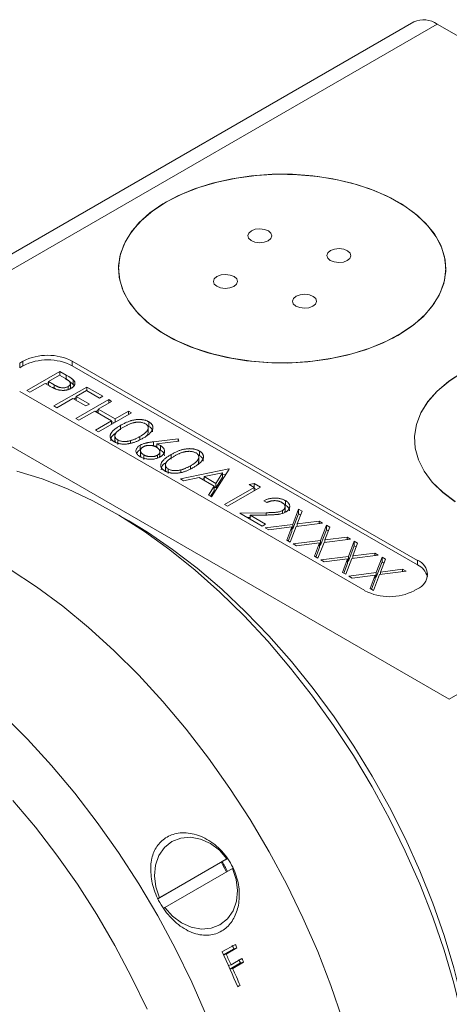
# Model space of a CAD drawing. Header units: inches. Extents: x 0.97 to 7.8, y 1.2 to 8.03.
# Tile 13 of 16: x 5.27 to 5.84, y 5.27 to 6.59. Entities that reach past the tile are written whole.
import ezdxf

# ---------------------------------------------------------------- set-up
doc = ezdxf.new("R2010")
doc.units = ezdxf.units.IN
doc.header["$MEASUREMENT"] = 0

msp = doc.modelspace()

# ---------------------------------------------------------------- linework, layer by layer
at = {"color": 7, "linetype": 'Continuous', "lineweight": 15}
for p, q in [((5.7966, 6.5906), (5.0181, 6.1411)), ((5.8278, 6.5875), (5.0493, 6.1381)), ((5.8278, 6.5875), (6.6226, 6.1287)), ((5.4638, 6.1688), (5.4714, 6.1644)), ((5.4679, 6.1664), (5.4696, 6.1654)), ((5.7674, 6.1644), (5.775, 6.1688)), ((5.7693, 6.1654), (5.7709, 6.1664)), ((5.0493, 6.1381), (5.8441, 5.6792)), ((5.271, 6.1338), (5.2666, 6.1312)), ((5.2666, 6.1251), (5.2666, 6.1312)), ((5.271, 6.1277), (5.2666, 6.1251)), ((5.271, 6.1277), (5.271, 6.1338)), ((5.8013, 5.8659), (5.3373, 6.1338)), ((5.3373, 6.1277), (5.3373, 6.1338)), ((5.8013, 5.8598), (5.3373, 6.1277)), ((5.8441, 5.6792), (6.6226, 6.1287)), ((5.2763, 6.0945), (5.3205, 6.12)), ((5.3199, 6.1151), (5.3052, 6.1066)), ((5.328, 6.1105), (5.3199, 6.1151)), ((5.3205, 6.12), (5.3292, 6.115)), ((5.3205, 6.1148), (5.3205, 6.12)), ((5.3292, 6.1089), (5.3292, 6.115)), ((5.3386, 6.1027), (5.3386, 6.1088)), ((5.2803, 6.0922), (5.2763, 6.0945)), ((5.3007, 6.104), (5.2803, 6.0922)), ((5.3038, 6.1022), (5.3007, 6.104)), ((5.302, 6.1032), (5.3052, 6.1051)), ((5.3052, 6.1066), (5.3128, 6.1021)), ((5.3052, 6.1014), (5.3052, 6.1066)), ((5.3126, 6.0736), (5.3568, 6.0991)), ((5.3128, 6.0975), (5.3128, 6.1021)), ((5.3319, 6.0958), (5.3319, 6.0998)), ((5.3348, 6.097), (5.3348, 6.1047)), ((5.3386, 6.1027), (5.3397, 6.101)), ((5.3568, 6.0991), (5.3783, 6.0867)), ((5.3568, 6.0939), (5.3568, 6.0991)), ((5.2666, 6.093), (5.7306, 5.8251)), ((5.3381, 6.0837), (5.3165, 6.0713)), ((5.3556, 6.0736), (5.3381, 6.0837)), ((5.3394, 6.0829), (5.3426, 6.0848)), ((5.342, 6.0566), (5.3862, 6.0821)), ((5.3562, 6.0942), (5.3426, 6.0863)), ((5.3426, 6.0863), (5.3602, 6.0762)), ((5.3426, 6.0811), (5.3426, 6.0863)), ((5.3738, 6.084), (5.3562, 6.0942)), ((5.3783, 6.0867), (5.3738, 6.084)), ((5.3862, 6.0821), (5.3902, 6.0798)), ((5.3862, 6.0775), (5.3862, 6.0821)), ((5.3165, 6.0713), (5.3126, 6.0736)), ((5.3602, 6.0762), (5.3556, 6.0736)), ((5.3902, 6.0798), (5.3721, 6.0693)), ((5.3721, 6.0693), (5.3947, 6.0562)), ((5.3721, 6.0641), (5.3721, 6.0693)), ((5.346, 6.0543), (5.342, 6.0566)), ((5.3675, 6.0667), (5.346, 6.0543)), ((5.3902, 6.0536), (5.3675, 6.0667)), ((5.3689, 6.0659), (5.3721, 6.0678)), ((5.4168, 6.0644), (5.3726, 6.0389)), ((5.3947, 6.0562), (5.4129, 6.0667)), ((5.3947, 6.0517), (5.3947, 6.0562)), ((5.4129, 6.0667), (5.4168, 6.0644)), ((5.4129, 6.0621), (5.4129, 6.0667)), ((5.3687, 6.0412), (5.3902, 6.0536)), ((5.3902, 6.0491), (5.3902, 6.0536)), ((5.3902, 6.0527), (5.3934, 6.0509)), ((5.4021, 6.0413), (5.4021, 6.0474)), ((5.4385, 6.0469), (5.4401, 6.0462)), ((5.4395, 6.0373), (5.4395, 6.0449)), ((5.4401, 6.0462), (5.4401, 6.0523)), ((5.3726, 6.0389), (5.3687, 6.0412)), ((5.3945, 6.0344), (5.3945, 6.0267)), ((5.4282, 6.0281), (5.4282, 6.0324)), ((5.4464, 6.0254), (5.4797, 6.0294)), ((5.4797, 6.0294), (5.4804, 6.0263)), ((5.4797, 6.0262), (5.4797, 6.0294)), ((5.3983, 6.0219), (5.3983, 6.028)), ((5.4154, 6.0234), (5.4154, 6.0269)), ((5.4286, 6.0147), (5.4286, 6.0208)), ((5.4464, 6.0193), (5.4464, 6.0254)), ((5.4464, 6.0193), (5.4508, 6.0198)), ((5.4804, 6.0263), (5.4508, 6.0227)), ((5.4508, 6.0183), (5.4508, 6.0227)), ((5.4558, 6.0142), (5.4558, 6.0203)), ((5.429, 6.0145), (5.429, 6.0068)), ((5.4333, 6.0017), (5.4333, 6.0078)), ((5.4517, 6.0036), (5.4517, 6.0073)), ((5.4546, 6.0047), (5.4547, 6.006)), ((5.455, 6.0052), (5.455, 6.0128)), ((5.4701, 6.002), (5.4701, 6.0082)), ((5.5065, 6.0076), (5.5081, 6.0069)), ((5.5075, 5.998), (5.5075, 6.0057)), ((5.5081, 6.0069), (5.5081, 6.013)), ((5.4625, 5.9951), (5.4625, 5.9875)), ((5.4663, 5.9826), (5.4663, 5.9888)), ((5.4826, 5.9755), (5.5477, 5.9889)), ((5.4961, 5.9888), (5.4961, 5.9931)), ((5.5483, 5.9885), (5.5245, 5.9513)), ((5.5477, 5.9889), (5.5483, 5.9885)), ((5.5477, 5.9877), (5.5477, 5.9889)), ((5.4869, 5.973), (5.4826, 5.9755)), ((5.4834, 5.9841), (5.4834, 5.9877)), ((5.5078, 5.9773), (5.4869, 5.973)), ((5.5278, 5.9657), (5.5078, 5.9773)), ((5.5113, 5.9752), (5.5144, 5.9759)), ((5.5393, 5.9838), (5.5144, 5.9786)), ((5.5144, 5.9786), (5.5302, 5.9695)), ((5.5144, 5.9734), (5.5144, 5.9786)), ((5.5302, 5.9695), (5.5393, 5.9838)), ((5.5302, 5.9634), (5.5393, 5.9776)), ((5.5393, 5.9776), (5.5393, 5.9838)), ((5.5393, 5.981), (5.5441, 5.982)), ((5.5202, 5.9537), (5.5278, 5.9657)), ((5.5278, 5.9596), (5.5278, 5.9657)), ((5.5278, 5.9648), (5.5302, 5.9634)), ((5.5302, 5.9634), (5.5302, 5.9695)), ((5.542, 5.9411), (5.5817, 5.964)), ((5.5902, 5.9643), (5.546, 5.9388)), ((5.5749, 5.9679), (5.582, 5.9691)), ((5.5817, 5.964), (5.5749, 5.9679)), ((5.5817, 5.9594), (5.5817, 5.964)), ((5.5817, 5.9629), (5.582, 5.9629)), ((5.582, 5.9691), (5.5902, 5.9643)), ((5.582, 5.9629), (5.582, 5.9691)), ((5.582, 5.9629), (5.5849, 5.9613)), ((5.5245, 5.9513), (5.5202, 5.9537)), ((5.523, 5.9521), (5.5278, 5.9596)), ((5.546, 5.9388), (5.542, 5.9411)), ((5.5987, 5.9437), (5.5947, 5.946)), ((5.6223, 5.9407), (5.6239, 5.9401)), ((5.6233, 5.9311), (5.6233, 5.9388)), ((5.6239, 5.9401), (5.6239, 5.9462)), ((5.4132, 5.919), (5.3911, 5.9318)), ((5.5624, 5.9293), (5.5979, 5.93)), ((5.5925, 5.912), (5.5624, 5.9293)), ((5.5727, 5.9234), (5.5764, 5.9235)), ((5.5993, 5.9269), (5.5764, 5.9265)), ((5.5764, 5.9265), (5.597, 5.9146)), ((5.5764, 5.9213), (5.5764, 5.9265)), ((5.5979, 5.9269), (5.5979, 5.93)), ((5.6198, 5.9292), (5.6198, 5.933)), ((5.6229, 5.9304), (5.623, 5.9319)), ((5.6337, 5.9142), (5.6415, 5.9347)), ((5.6337, 5.9081), (5.6415, 5.9286)), ((5.6461, 5.9321), (5.6395, 5.915)), ((5.6415, 5.9347), (5.6461, 5.9321)), ((5.6415, 5.9286), (5.6415, 5.9347)), ((5.6415, 5.9286), (5.6441, 5.9271)), ((5.597, 5.9146), (5.5925, 5.912)), ((5.5967, 5.9095), (5.6337, 5.9142)), ((5.6013, 5.9069), (5.5967, 5.9095)), ((5.6324, 5.9108), (5.6013, 5.9069)), ((5.6256, 5.8929), (5.6324, 5.9108)), ((5.6383, 5.9116), (5.6301, 5.8902)), ((5.6324, 5.9047), (5.6324, 5.9108)), ((5.6337, 5.9081), (5.6337, 5.9142)), ((5.6738, 5.9161), (5.6383, 5.9116)), ((5.6395, 5.915), (5.6692, 5.9187)), ((5.6395, 5.9117), (5.6395, 5.915)), ((5.6692, 5.9187), (5.6738, 5.9161)), ((5.6692, 5.9155), (5.6692, 5.9187)), ((5.6711, 5.8926), (5.6789, 5.9131)), ((5.6835, 5.9105), (5.6769, 5.8934)), ((5.6789, 5.9131), (5.6835, 5.9105)), ((5.6789, 5.907), (5.6789, 5.9131)), ((5.6275, 5.8918), (5.6324, 5.9047)), ((5.6324, 5.9079), (5.6337, 5.9081)), ((5.6711, 5.8865), (5.6789, 5.907)), ((5.6769, 5.8934), (5.7066, 5.8971)), ((5.6789, 5.907), (5.6815, 5.9055)), ((5.7066, 5.8971), (5.7112, 5.8945)), ((5.7066, 5.8939), (5.7066, 5.8971)), ((5.6301, 5.8902), (5.6256, 5.8929)), ((5.6341, 5.888), (5.6711, 5.8926)), ((5.6387, 5.8853), (5.6341, 5.888)), ((5.6698, 5.8893), (5.6387, 5.8853)), ((5.663, 5.8713), (5.6698, 5.8893)), ((5.6649, 5.8702), (5.6698, 5.8831)), ((5.6757, 5.89), (5.6675, 5.8687)), ((5.6698, 5.8831), (5.6698, 5.8893)), ((5.6698, 5.8864), (5.6711, 5.8865)), ((5.6711, 5.8865), (5.6711, 5.8926)), ((5.7112, 5.8945), (5.6757, 5.89)), ((5.6769, 5.8902), (5.6769, 5.8934)), ((5.7085, 5.8711), (5.7163, 5.8916)), ((5.7085, 5.8649), (5.7163, 5.8854)), ((5.7208, 5.8889), (5.7143, 5.8718)), ((5.7163, 5.8916), (5.7208, 5.8889)), ((5.7163, 5.8854), (5.7163, 5.8916)), ((5.7163, 5.8854), (5.7189, 5.8839)), ((5.6675, 5.8687), (5.663, 5.8713)), ((5.6715, 5.8664), (5.7085, 5.8711)), ((5.7085, 5.8649), (5.7085, 5.8711)), ((5.7486, 5.8729), (5.7131, 5.8684)), ((5.7143, 5.8718), (5.744, 5.8756)), ((5.7143, 5.8686), (5.7143, 5.8718)), ((5.744, 5.8756), (5.7486, 5.8729)), ((5.744, 5.8723), (5.744, 5.8756)), ((5.7459, 5.8495), (5.7537, 5.87)), ((5.7537, 5.87), (5.7582, 5.8673)), ((5.7537, 5.8638), (5.7537, 5.87)), ((5.6761, 5.8637), (5.6715, 5.8664)), ((5.7072, 5.8677), (5.6761, 5.8637)), ((5.7004, 5.8497), (5.7072, 5.8677)), ((5.7023, 5.8486), (5.7072, 5.8615)), ((5.7131, 5.8684), (5.7049, 5.8471)), ((5.7072, 5.8615), (5.7072, 5.8677)), ((5.7072, 5.8648), (5.7085, 5.8649)), ((5.7459, 5.8433), (5.7537, 5.8638)), ((5.7582, 5.8673), (5.7517, 5.8502)), ((5.7537, 5.8638), (5.7563, 5.8623)), ((5.8013, 5.8598), (5.8013, 5.8659)), ((5.7049, 5.8471), (5.7004, 5.8497)), ((5.7089, 5.8448), (5.7459, 5.8495)), ((5.7135, 5.8421), (5.7089, 5.8448)), ((5.7446, 5.8461), (5.7135, 5.8421)), ((5.7378, 5.8281), (5.7446, 5.8461)), ((5.7505, 5.8468), (5.7423, 5.8255)), ((5.7446, 5.84), (5.7446, 5.8461)), ((5.7446, 5.8432), (5.7459, 5.8433)), ((5.7459, 5.8433), (5.7459, 5.8495)), ((5.786, 5.8513), (5.7505, 5.8468)), ((5.7517, 5.8502), (5.7814, 5.854)), ((5.7517, 5.847), (5.7517, 5.8502)), ((5.7814, 5.854), (5.786, 5.8513)), ((5.7814, 5.8507), (5.7814, 5.854)), ((5.7397, 5.827), (5.7446, 5.84)), ((5.7423, 5.8255), (5.7378, 5.8281)), ((5.7969, 5.8251), (5.8013, 5.8276)), ((5.5384, 5.4604), (5.4525, 5.4108)), ((5.5451, 5.4643), (5.4544, 5.4119)), ((5.5461, 5.4648), (5.5451, 5.4643)), ((5.4619, 5.3989), (5.5526, 5.4513)), ((5.5526, 5.4513), (5.5536, 5.4518)), ((5.4544, 5.4119), (5.4522, 5.4106)), ((5.4597, 5.3976), (5.4619, 5.3989)), ((5.5385, 5.3389), (5.5565, 5.3492)), ((5.5545, 5.3432), (5.5403, 5.3351)), ((5.5587, 5.3444), (5.5441, 5.336)), ((5.5545, 5.3432), (5.5587, 5.3444)), ((5.5404, 5.3349), (5.5441, 5.336)), ((5.5508, 5.3216), (5.5654, 5.33)), ((5.547, 5.3206), (5.5508, 5.3216)), ((5.5633, 5.3242), (5.5491, 5.316)), ((5.5492, 5.3159), (5.553, 5.3167)), ((5.5676, 5.3252), (5.553, 5.3167)), ((5.5633, 5.3242), (5.5676, 5.3252)), ((5.5592, 5.2931), (5.563, 5.2938)), ((5.563, 5.2938), (5.5597, 5.2919))]:
    msp.add_line(p, q, dxfattribs=at)
at = {"color": 7, "linetype": 'Continuous', "lineweight": 15, "flags": 128}
for points in [[(5.4148, 6.2119), (5.4265, 6.1975), (5.4413, 6.184), (5.4589, 6.1717), (5.479, 6.1608), (5.5014, 6.1514), (5.5256, 6.1437), (5.5512, 6.1378), (5.578, 6.1338), (5.6054, 6.1318), (5.633, 6.1318), (5.6604, 6.1338), (5.6872, 6.1378), (5.7129, 6.1436), (5.7371, 6.1513), (5.7595, 6.1606), (5.7796, 6.1715), (5.7973, 6.1838), (5.8121, 6.1973), (5.8239, 6.2117), (5.8325, 6.2269), (5.8377, 6.2425), (5.8394, 6.2585), (5.8377, 6.2744), (5.8326, 6.29), (5.824, 6.3052), (5.8123, 6.3197), (5.7975, 6.3331), (5.7799, 6.3454), (5.7598, 6.3564), (5.7375, 6.3657), (5.7133, 6.3734), (5.6876, 6.3793), (5.6608, 6.3833), (5.6334, 6.3853), (5.6058, 6.3853), (5.5784, 6.3834), (5.5516, 6.3794), (5.5259, 6.3735), (5.5017, 6.3659), (5.4793, 6.3565), (5.4592, 6.3456), (5.4416, 6.3333), (5.4267, 6.3199), (5.4149, 6.3054), (5.4064, 6.2903), (5.4012, 6.2746), (5.3994, 6.2587), (5.4011, 6.2428), (5.4063, 6.2271), (5.4148, 6.2119)], [(5.4639, 6.3482), (5.4456, 6.3362), (5.4301, 6.323), (5.4175, 6.3088), (5.4082, 6.2938), (5.4021, 6.2782), (5.3995, 6.2624), (5.4004, 6.2464), (5.4047, 6.2307), (5.4124, 6.2154), (5.4234, 6.2007), (5.4375, 6.187), (5.4544, 6.1744), (5.4739, 6.1631), (5.4958, 6.1533), (5.5195, 6.1452), (5.5449, 6.1389), (5.5714, 6.1344), (5.5987, 6.1319), (5.6263, 6.1314), (5.6538, 6.1329), (5.6808, 6.1364), (5.7068, 6.1418), (5.7314, 6.1491), (5.7543, 6.158), (5.775, 6.1686), (5.7932, 6.1805), (5.8088, 6.1937), (5.8213, 6.2079), (5.8307, 6.2229), (5.8367, 6.2385), (5.8393, 6.2544), (5.8384, 6.2703), (5.8341, 6.2861), (5.8264, 6.3014), (5.8154, 6.316), (5.8014, 6.3298), (5.7844, 6.3424), (5.7649, 6.3536), (5.7431, 6.3634), (5.7193, 6.3715), (5.6939, 6.3779), (5.6674, 6.3823), (5.6401, 6.3848), (5.6125, 6.3853), (5.585, 6.3838), (5.558, 6.3803), (5.532, 6.3749), (5.5074, 6.3677), (5.4846, 6.3587), (5.4639, 6.3482)], [(5.5742, 6.2992), (5.5776, 6.2961), (5.5828, 6.294), (5.589, 6.2932), (5.5953, 6.2939), (5.6006, 6.2959), (5.6042, 6.2989), (5.6055, 6.3024), (5.6044, 6.3061), (5.601, 6.3091), (5.5958, 6.3112), (5.5896, 6.312), (5.5833, 6.3113), (5.578, 6.3093), (5.5744, 6.3063), (5.5731, 6.3028), (5.5742, 6.2992)], [(5.6806, 6.2725), (5.684, 6.2694), (5.6892, 6.2674), (5.6954, 6.2666), (5.7017, 6.2672), (5.707, 6.2692), (5.7106, 6.2722), (5.7119, 6.2758), (5.7108, 6.2794), (5.7074, 6.2825), (5.7022, 6.2846), (5.696, 6.2853), (5.6897, 6.2847), (5.6844, 6.2827), (5.6808, 6.2797), (5.6794, 6.2761), (5.6806, 6.2725)], [(5.528, 6.2377), (5.5315, 6.2347), (5.5367, 6.2326), (5.5429, 6.2318), (5.5491, 6.2325), (5.5544, 6.2344), (5.5581, 6.2375), (5.5594, 6.241), (5.5583, 6.2446), (5.5548, 6.2477), (5.5496, 6.2498), (5.5434, 6.2506), (5.5372, 6.2499), (5.5318, 6.2479), (5.5282, 6.2449), (5.5269, 6.2413), (5.528, 6.2377)], [(5.6344, 6.2111), (5.6379, 6.208), (5.6431, 6.2059), (5.6493, 6.2052), (5.6555, 6.2058), (5.6608, 6.2078), (5.6644, 6.2108), (5.6658, 6.2144), (5.6646, 6.218), (5.6612, 6.2211), (5.656, 6.2232), (5.6498, 6.2239), (5.6436, 6.2233), (5.6382, 6.2213), (5.6346, 6.2183), (5.6333, 6.2147), (5.6344, 6.2111)], [(5.8616, 6.1188), (5.8433, 6.1068), (5.8278, 6.0936), (5.8153, 6.0794), (5.8059, 6.0644), (5.7999, 6.0488), (5.7973, 6.0329), (5.7981, 6.017), (5.8025, 6.0013), (5.8102, 5.9859), (5.8211, 5.9713), (5.8352, 5.9576), (5.8521, 5.945)], [(5.8521, 5.9448), (5.8352, 5.9574), (5.8211, 5.9711), (5.8102, 5.9857), (5.8025, 6.0011), (5.7981, 6.0168), (5.7973, 6.0327), (5.7999, 6.0486), (5.8059, 6.0642), (5.8153, 6.0792), (5.8278, 6.0934), (5.8433, 6.1066), (5.8616, 6.1186)], [(5.2629, 5.9861), (5.2966, 5.9757), (5.3307, 5.9623), (5.3651, 5.946), (5.3997, 5.9267), (5.4342, 5.9047), (5.4684, 5.88), (5.5023, 5.8527), (5.5357, 5.823), (5.5683, 5.7911), (5.6001, 5.757), (5.6308, 5.721), (5.6603, 5.6832), (5.6884, 5.6438), (5.7151, 5.6031), (5.7402, 5.5611), (5.7635, 5.5182), (5.785, 5.4746), (5.8045, 5.4304), (5.8219, 5.3859), (5.8373, 5.3413), (5.8503, 5.2968), (5.8611, 5.2527)], [(5.4132, 5.919), (5.4384, 5.9037), (5.472, 5.8807), (5.5053, 5.8552), (5.5382, 5.8272), (5.5703, 5.7968), (5.6017, 5.7643), (5.6321, 5.7298), (5.6613, 5.6934), (5.6892, 5.6554), (5.7157, 5.616), (5.7406, 5.5753), (5.7638, 5.5336), (5.7852, 5.4911), (5.8046, 5.4481), (5.822, 5.4046), (5.8373, 5.3611), (5.8504, 5.3176), (5.8611, 5.2744), (5.8696, 5.2318), (5.8756, 5.19), (5.8793, 5.1491), (5.8805, 5.1095)], [(5.2539, 5.8535), (5.2893, 5.8302), (5.3244, 5.8042), (5.3591, 5.7756), (5.3932, 5.7447), (5.4266, 5.7114), (5.459, 5.676), (5.4903, 5.6387), (5.5204, 5.5997), (5.5491, 5.559), (5.5762, 5.517), (5.6018, 5.4738), (5.6255, 5.4297), (5.6473, 5.3848), (5.6672, 5.3394), (5.6849, 5.2936), (5.7005, 5.2479), (5.7138, 5.2022), (5.7247, 5.1569), (5.7333, 5.1122), (5.7395, 5.0683), (5.7432, 5.0254), (5.7444, 4.9858)], [(5.2437, 5.6583), (5.277, 5.6251), (5.3094, 5.5897), (5.3407, 5.5524), (5.3708, 5.5133), (5.3995, 5.4727), (5.4267, 5.4307), (5.4522, 5.3875), (5.4759, 5.3433), (5.4978, 5.2984), (5.5176, 5.253)], [(5.4378, 5.2618), (5.4171, 5.3051), (5.3946, 5.3478), (5.3702, 5.3895), (5.3442, 5.43), (5.3166, 5.4692), (5.2877, 5.5068), (5.2575, 5.5427)], [(5.5451, 5.4643), (5.535, 5.4759), (5.5229, 5.485), (5.5098, 5.4909), (5.4962, 5.4934), (5.4831, 5.4922), (5.4712, 5.4875), (5.4612, 5.4796), (5.4537, 5.4688), (5.449, 5.4558), (5.4476, 5.4415), (5.4494, 5.4265), (5.4544, 5.4119)], [(5.5448, 5.4468), (5.5394, 5.4566), (5.5378, 5.4591)], [(5.4619, 5.3989), (5.4721, 5.3873), (5.4841, 5.3782), (5.4973, 5.3723), (5.5108, 5.3698), (5.5239, 5.3709), (5.5358, 5.3756), (5.5458, 5.3836), (5.5534, 5.3944), (5.558, 5.4073), (5.5595, 5.4217), (5.5576, 5.4366), (5.5526, 5.4513)]]:
    msp.add_lwpolyline(points, dxfattribs=at)
at = {"color": 7, "linetype": 'Continuous', "lineweight": 15}
for centre, radius, start, end in [((5.8095, 6.5619), 0.0314, 54.3824, 114.307), ((5.3042, 6.0698), 0.072, 62.6097, 117.3903), ((5.3042, 6.0637), 0.072, 62.6097, 117.3903), ((5.7941, 5.8468), 0.0205, 290.7835, 69.2165), ((5.7907, 5.8373), 0.0249, 14.9865, 64.7697), ((5.7638, 5.889), 0.072, 242.6097, 297.3903), ((5.4729, 5.4139), 0.0803, 24.6431, 35.3569), ((4.4671, 4.8311), 1.202, 25.2174, 25.4677), ((4.4537, 4.824), 1.2214, 25.2183, 25.4672), ((4.448, 4.8194), 1.208, 23.0264, 25.472), ((4.4447, 4.8182), 1.2152, 24.4688, 25.2184), ((4.4715, 4.8331), 1.1972, 24.2177, 24.4683), ((4.4663, 4.8299), 1.2075, 24.2178, 24.4688), ((4.4584, 4.8244), 1.2001, 23.0224, 24.2191)]:
    msp.add_arc(centre, radius, start, end, dxfattribs=at)
for points, knots in [([(5.3319, 6.0998), (5.3322, 6.1), (5.3329, 6.1004), (5.3337, 6.1011), (5.3343, 6.1019), (5.3346, 6.1028), (5.3348, 6.1037), (5.3348, 6.1045), (5.3345, 6.1054), (5.334, 6.1061), (5.3335, 6.1066), (5.3331, 6.1071), (5.3325, 6.1075), (5.3318, 6.1081), (5.331, 6.1086), (5.3301, 6.1092), (5.3291, 6.1098), (5.3284, 6.1102), (5.328, 6.1105)], [0, 0, 0, 0, 0.070044, 0.139238, 0.208197, 0.279173, 0.349987, 0.418354, 0.48761, 0.557411, 0.59533, 0.637964, 0.685913, 0.738185, 0.796103, 0.858517, 0.926658, 1, 1, 1, 1]), ([(5.3292, 6.115), (5.3298, 6.1147), (5.3309, 6.114), (5.3325, 6.1131), (5.3339, 6.1122), (5.3352, 6.1114), (5.3363, 6.1106), (5.3372, 6.11), (5.338, 6.1094), (5.3384, 6.109), (5.3386, 6.1088)], [0, 0, 0, 0, 0.176956, 0.339055, 0.486318, 0.618781, 0.735619, 0.838742, 0.926457, 1, 1, 1, 1]), ([(5.3386, 6.1088), (5.3388, 6.1086), (5.3392, 6.1082), (5.3398, 6.1075), (5.3402, 6.1068), (5.3405, 6.1061), (5.3408, 6.1053), (5.3409, 6.1046), (5.3409, 6.1038), (5.3408, 6.1031), (5.3406, 6.1023), (5.3403, 6.1016), (5.3399, 6.1009), (5.3393, 6.1001), (5.3386, 6.0995), (5.3378, 6.0988), (5.3369, 6.0981), (5.3362, 6.0977), (5.3358, 6.0975)], [0, 0, 0, 0, 0.062481, 0.12349, 0.183411, 0.243153, 0.302127, 0.36171, 0.421842, 0.482932, 0.544552, 0.605681, 0.66768, 0.729984, 0.794551, 0.860346, 0.928907, 1, 1, 1, 1]), ([(5.3158, 6.0961), (5.3155, 6.0962), (5.3147, 6.0965), (5.3136, 6.097), (5.3123, 6.0976), (5.3109, 6.0983), (5.3093, 6.0991), (5.3076, 6.1), (5.3058, 6.1011), (5.3045, 6.1018), (5.3038, 6.1022)], [0, 0, 0, 0, 0.0751731, 0.1647463, 0.2680169, 0.3859119, 0.5177895, 0.663691, 0.8244132, 1, 1, 1, 1]), ([(5.3128, 6.1021), (5.3132, 6.1019), (5.314, 6.1015), (5.3151, 6.1009), (5.3161, 6.1003), (5.3171, 6.0999), (5.318, 6.0995), (5.3189, 6.0991), (5.3197, 6.0988), (5.3207, 6.0985), (5.322, 6.0983), (5.3235, 6.0981), (5.325, 6.098), (5.3266, 6.0981), (5.328, 6.0983), (5.3294, 6.0987), (5.3307, 6.0992), (5.3315, 6.0996), (5.3319, 6.0998)], [0, 0, 0, 0, 0.072538, 0.140034, 0.202496, 0.260575, 0.313228, 0.361583, 0.404878, 0.444127, 0.5164, 0.586507, 0.655085, 0.724384, 0.793974, 0.861638, 0.930111, 1, 1, 1, 1]), ([(5.3358, 6.0975), (5.3355, 6.0973), (5.3348, 6.0969), (5.3336, 6.0963), (5.3324, 6.0959), (5.3312, 6.0955), (5.33, 6.0952), (5.3287, 6.0949), (5.3275, 6.0947), (5.3262, 6.0946), (5.3249, 6.0946), (5.3236, 6.0946), (5.3223, 6.0947), (5.3209, 6.0948), (5.3197, 6.095), (5.3184, 6.0953), (5.3171, 6.0957), (5.3162, 6.096), (5.3158, 6.0961)], [0, 0, 0, 0, 0.070119, 0.137192, 0.202016, 0.264631, 0.326117, 0.38601, 0.445812, 0.505298, 0.564633, 0.624283, 0.683902, 0.743953, 0.805388, 0.868388, 0.933084, 1, 1, 1, 1]), ([(5.3329, 6.1067), (5.3335, 6.1063), (5.3356, 6.1051), (5.3373, 6.1037), (5.3386, 6.1027)], [0, 0, 0, 0, 0.295593, 1, 1, 1, 1]), ([(5.4021, 6.0474), (5.4028, 6.0478), (5.4042, 6.0486), (5.4063, 6.0497), (5.4083, 6.0507), (5.4103, 6.0516), (5.4121, 6.0524), (5.414, 6.0531), (5.4157, 6.0537), (5.4174, 6.0541), (5.4191, 6.0545), (5.4207, 6.0549), (5.4223, 6.0551), (5.4239, 6.0553), (5.4255, 6.0554), (5.427, 6.0554), (5.4285, 6.0554), (5.43, 6.0553), (5.4314, 6.0551), (5.4328, 6.0549), (5.4342, 6.0546), (5.4355, 6.0543), (5.4367, 6.0539), (5.4379, 6.0534), (5.439, 6.0529), (5.4397, 6.0525), (5.4401, 6.0523)], [0, 0, 0, 0, 0.068595, 0.133246, 0.194313, 0.251279, 0.304513, 0.354235, 0.400481, 0.443411, 0.484015, 0.523252, 0.561042, 0.5979, 0.633518, 0.668314, 0.702496, 0.736685, 0.770293, 0.803437, 0.835913, 0.86846, 0.900847, 0.933467, 0.966258, 1, 1, 1, 1]), ([(5.3936, 6.0255), (5.3933, 6.0257), (5.3926, 6.0261), (5.3917, 6.0267), (5.3909, 6.0274), (5.3902, 6.0281), (5.3896, 6.0289), (5.3891, 6.0296), (5.3888, 6.0304), (5.3885, 6.0313), (5.3883, 6.0321), (5.3882, 6.033), (5.3883, 6.0339), (5.3885, 6.0348), (5.3888, 6.0357), (5.3892, 6.0366), (5.3898, 6.0376), (5.3904, 6.0385), (5.3913, 6.0395), (5.3923, 6.0406), (5.3935, 6.0416), (5.3949, 6.0427), (5.3964, 6.0438), (5.3981, 6.045), (5.4, 6.0462), (5.4014, 6.047), (5.4021, 6.0474)], [0, 0, 0, 0, 0.033787, 0.066622, 0.099285, 0.131361, 0.163585, 0.196104, 0.228902, 0.262158, 0.295991, 0.330218, 0.36506, 0.400951, 0.43762, 0.475708, 0.515381, 0.556414, 0.599765, 0.646424, 0.696431, 0.749782, 0.806573, 0.867436, 0.931887, 1, 1, 1, 1]), ([(5.4061, 6.0451), (5.4055, 6.0448), (5.4043, 6.0441), (5.4027, 6.0431), (5.4013, 6.0422), (5.4, 6.0412), (5.3989, 6.0404), (5.3979, 6.0395), (5.397, 6.0387), (5.3963, 6.038), (5.3958, 6.0372), (5.3953, 6.0365), (5.395, 6.0358), (5.3947, 6.0351), (5.3945, 6.0344), (5.3945, 6.0337), (5.3945, 6.033), (5.3947, 6.0322), (5.3951, 6.0311), (5.3959, 6.03), (5.3969, 6.0289), (5.3978, 6.0283), (5.3983, 6.028)], [0, 0, 0, 0, 0.072951, 0.141584, 0.205926, 0.265301, 0.320597, 0.371817, 0.41879, 0.461699, 0.502134, 0.540804, 0.578181, 0.614297, 0.649678, 0.684299, 0.718359, 0.752081, 0.817652, 0.879722, 0.939966, 1, 1, 1, 1]), ([(5.4357, 6.0496), (5.4352, 6.0499), (5.4342, 6.0504), (5.4323, 6.051), (5.4303, 6.0515), (5.4285, 6.0517), (5.427, 6.0518), (5.4259, 6.0518), (5.4247, 6.0518), (5.4235, 6.0517), (5.4223, 6.0515), (5.421, 6.0513), (5.4198, 6.0511), (5.4185, 6.0507), (5.4172, 6.0504), (5.4158, 6.0499), (5.4143, 6.0493), (5.4128, 6.0486), (5.4112, 6.0479), (5.4096, 6.047), (5.4078, 6.0461), (5.4067, 6.0455), (5.4061, 6.0451)], [0, 0, 0, 0, 0.060387, 0.120883, 0.182755, 0.247811, 0.281299, 0.315088, 0.349702, 0.384857, 0.420966, 0.458511, 0.497175, 0.537602, 0.580503, 0.627468, 0.678388, 0.733983, 0.793747, 0.857714, 0.926698, 1, 1, 1, 1]), ([(5.4282, 6.0324), (5.4287, 6.0327), (5.4297, 6.0333), (5.4312, 6.0342), (5.4325, 6.0351), (5.4337, 6.036), (5.4348, 6.0369), (5.4358, 6.0377), (5.4366, 6.0386), (5.4374, 6.0394), (5.438, 6.0402), (5.4385, 6.041), (5.4389, 6.0417), (5.4392, 6.0425), (5.4394, 6.0432), (5.4395, 6.0439), (5.4395, 6.0446), (5.4393, 6.0455), (5.4389, 6.0465), (5.4381, 6.0477), (5.4371, 6.0487), (5.4362, 6.0493), (5.4357, 6.0496)], [0, 0, 0, 0, 0.065681, 0.128486, 0.188175, 0.245106, 0.299448, 0.350823, 0.399942, 0.446672, 0.491255, 0.533376, 0.573853, 0.612526, 0.649597, 0.685532, 0.720106, 0.753838, 0.818925, 0.880493, 0.940311, 1, 1, 1, 1]), ([(5.4401, 6.0523), (5.4404, 6.0521), (5.4411, 6.0517), (5.442, 6.051), (5.4429, 6.0503), (5.4436, 6.0496), (5.4442, 6.0488), (5.4447, 6.0481), (5.4451, 6.0472), (5.4454, 6.0464), (5.4456, 6.0455), (5.4456, 6.0446), (5.4456, 6.0437), (5.4454, 6.0428), (5.4451, 6.0419), (5.4447, 6.0409), (5.4441, 6.0399), (5.4434, 6.0389), (5.4426, 6.0379), (5.4416, 6.0368), (5.4404, 6.0358), (5.4391, 6.0347), (5.4376, 6.0336), (5.4359, 6.0324), (5.4341, 6.0312), (5.4328, 6.0305), (5.4321, 6.0301)], [0, 0, 0, 0, 0.033788, 0.067194, 0.099862, 0.132567, 0.165151, 0.197913, 0.231319, 0.265083, 0.299255, 0.334399, 0.369943, 0.406284, 0.444064, 0.482998, 0.523354, 0.565537, 0.609613, 0.656391, 0.705885, 0.758325, 0.813832, 0.872795, 0.934722, 1, 1, 1, 1]), ([(5.4401, 6.0462), (5.4413, 6.0454), (5.4436, 6.0437), (5.4456, 6.041), (5.4452, 6.0393), (5.445, 6.0386)], [0, 0, 0, 0, 0.37588, 0.751748, 1, 1, 1, 1]), ([(5.3889, 6.0268), (5.3889, 6.0282), (5.389, 6.0318), (5.3927, 6.0352), (5.3955, 6.037), (5.3958, 6.0372)], [0, 0, 0, 0, 0.374878, 0.926591, 1, 1, 1, 1]), ([(5.4321, 6.0301), (5.4314, 6.0297), (5.4301, 6.0289), (5.4281, 6.0279), (5.4261, 6.0269), (5.4242, 6.026), (5.4223, 6.0253), (5.4204, 6.0246), (5.4187, 6.024), (5.4169, 6.0236), (5.4152, 6.0232), (5.4135, 6.0229), (5.4118, 6.0226), (5.4102, 6.0224), (5.4086, 6.0223), (5.407, 6.0223), (5.4054, 6.0223), (5.4039, 6.0224), (5.4025, 6.0226), (5.401, 6.0228), (5.3997, 6.0231), (5.3983, 6.0235), (5.3971, 6.0239), (5.3959, 6.0244), (5.3947, 6.0249), (5.394, 6.0253), (5.3936, 6.0255)], [0, 0, 0, 0, 0.065063, 0.126773, 0.185516, 0.240765, 0.29298, 0.34225, 0.388919, 0.432776, 0.474628, 0.514775, 0.553606, 0.591426, 0.628028, 0.663804, 0.698984, 0.733591, 0.767628, 0.801208, 0.834264, 0.866981, 0.89972, 0.932702, 0.966176, 1, 1, 1, 1]), ([(5.4154, 6.0269), (5.4159, 6.0271), (5.417, 6.0274), (5.4186, 6.0279), (5.4201, 6.0285), (5.4217, 6.0291), (5.4233, 6.0298), (5.4249, 6.0306), (5.4266, 6.0315), (5.4276, 6.0321), (5.4282, 6.0324)], [0, 0, 0, 0, 0.110588, 0.224542, 0.342503, 0.464324, 0.590756, 0.722227, 0.858843, 1, 1, 1, 1]), ([(5.4367, 6.0331), (5.4372, 6.0335), (5.4391, 6.0349), (5.4391, 6.0367), (5.4391, 6.0381)], [0, 0, 0, 0, 0.264733, 1, 1, 1, 1]), ([(5.3949, 6.0274), (5.3948, 6.0271), (5.3944, 6.0261), (5.3951, 6.0252), (5.3955, 6.0247)], [0, 0, 0, 0, 0.413874, 1, 1, 1, 1]), ([(5.3983, 6.028), (5.3988, 6.0277), (5.3998, 6.0272), (5.4017, 6.0266), (5.4036, 6.0261), (5.4054, 6.0259), (5.4069, 6.0258), (5.408, 6.0258), (5.4092, 6.0259), (5.4104, 6.0259), (5.4116, 6.0261), (5.4129, 6.0263), (5.4141, 6.0266), (5.415, 6.0268), (5.4154, 6.0269)], [0, 0, 0, 0, 0.112813, 0.225394, 0.339595, 0.459675, 0.521735, 0.583926, 0.648174, 0.713881, 0.781004, 0.851451, 0.924051, 1, 1, 1, 1]), ([(5.4285, 6.0053), (5.4279, 6.0057), (5.4268, 6.0064), (5.4254, 6.0076), (5.4243, 6.0089), (5.4235, 6.0102), (5.423, 6.0116), (5.4228, 6.0131), (5.423, 6.0145), (5.4235, 6.0159), (5.4244, 6.0173), (5.4255, 6.0186), (5.4269, 6.0198), (5.428, 6.0205), (5.4286, 6.0208)], [0, 0, 0, 0, 0.084335, 0.167052, 0.249566, 0.33274, 0.415915, 0.497828, 0.580373, 0.6646, 0.749467, 0.83251, 0.915639, 1, 1, 1, 1]), ([(5.4286, 6.0208), (5.4291, 6.0211), (5.43, 6.0216), (5.4316, 6.0223), (5.4334, 6.0229), (5.435, 6.0234), (5.4364, 6.0238), (5.4376, 6.024), (5.4388, 6.0243), (5.4401, 6.0245), (5.4416, 6.0248), (5.4431, 6.025), (5.4447, 6.0252), (5.4458, 6.0253), (5.4464, 6.0254)], [0, 0, 0, 0, 0.097818, 0.199726, 0.305276, 0.415811, 0.474472, 0.537274, 0.603657, 0.674299, 0.749834, 0.828598, 0.912378, 1, 1, 1, 1]), ([(5.4324, 6.0185), (5.4321, 6.0183), (5.4315, 6.0179), (5.4308, 6.0174), (5.4302, 6.0168), (5.4297, 6.0161), (5.4293, 6.0154), (5.4291, 6.0147), (5.429, 6.014), (5.429, 6.0133), (5.4291, 6.0125), (5.4294, 6.0117), (5.4297, 6.011), (5.4302, 6.0103), (5.4308, 6.0097), (5.4315, 6.009), (5.4323, 6.0084), (5.4329, 6.008), (5.4333, 6.0078)], [0, 0, 0, 0, 0.061842, 0.121262, 0.180746, 0.239231, 0.298308, 0.358183, 0.420359, 0.484792, 0.549938, 0.613718, 0.676681, 0.739154, 0.8022, 0.86674, 0.93205, 1, 1, 1, 1]), ([(5.4505, 6.0182), (5.4501, 6.0184), (5.4495, 6.0187), (5.4484, 6.0192), (5.4473, 6.0196), (5.4461, 6.02), (5.4449, 6.0202), (5.4437, 6.0204), (5.4425, 6.0205), (5.4412, 6.0206), (5.4399, 6.0206), (5.4387, 6.0204), (5.4375, 6.0203), (5.4364, 6.0201), (5.4353, 6.0198), (5.4343, 6.0194), (5.4333, 6.019), (5.4327, 6.0186), (5.4324, 6.0185)], [0, 0, 0, 0, 0.070599, 0.137901, 0.203196, 0.26679, 0.329106, 0.390654, 0.452653, 0.515748, 0.577926, 0.63893, 0.698351, 0.757296, 0.816394, 0.876267, 0.936817, 1, 1, 1, 1]), ([(5.4517, 6.0073), (5.4519, 6.0075), (5.4525, 6.0079), (5.4532, 6.0085), (5.4539, 6.0091), (5.4543, 6.0097), (5.4547, 6.0104), (5.4549, 6.0111), (5.455, 6.0119), (5.455, 6.0126), (5.4548, 6.0134), (5.4546, 6.0142), (5.4542, 6.0149), (5.4537, 6.0156), (5.4531, 6.0163), (5.4523, 6.0169), (5.4515, 6.0176), (5.4508, 6.018), (5.4505, 6.0182)], [0, 0, 0, 0, 0.061138, 0.119994, 0.178225, 0.236256, 0.294929, 0.354716, 0.41673, 0.480664, 0.545832, 0.609758, 0.672971, 0.736017, 0.799839, 0.864775, 0.931088, 1, 1, 1, 1]), ([(5.4508, 6.0227), (5.4517, 6.0223), (5.4535, 6.0216), (5.4551, 6.0207), (5.4558, 6.0203)], [0, 0, 0, 0, 0.512659, 1, 1, 1, 1]), ([(5.4558, 6.0203), (5.4563, 6.02), (5.4571, 6.0195), (5.4583, 6.0187), (5.4592, 6.0178), (5.46, 6.0169), (5.4606, 6.0159), (5.461, 6.0149), (5.4613, 6.0138), (5.4614, 6.0128), (5.4613, 6.0117), (5.4611, 6.0106), (5.4606, 6.0096), (5.46, 6.0087), (5.4592, 6.0077), (5.4583, 6.0068), (5.4572, 6.006), (5.4563, 6.0055), (5.4559, 6.0052)], [0, 0, 0, 0, 0.065231, 0.128405, 0.190067, 0.250943, 0.311546, 0.372863, 0.435024, 0.499072, 0.563091, 0.62551, 0.68668, 0.747283, 0.808563, 0.870742, 0.934341, 1, 1, 1, 1]), ([(5.4701, 6.0082), (5.4708, 6.0086), (5.4722, 6.0094), (5.4743, 6.0105), (5.4763, 6.0115), (5.4782, 6.0124), (5.4801, 6.0132), (5.482, 6.0138), (5.4837, 6.0144), (5.4854, 6.0149), (5.4871, 6.0153), (5.4887, 6.0156), (5.4903, 6.0158), (5.4919, 6.016), (5.4935, 6.0161), (5.495, 6.0162), (5.4965, 6.0161), (5.498, 6.016), (5.4994, 6.0159), (5.5008, 6.0156), (5.5022, 6.0154), (5.5035, 6.015), (5.5047, 6.0146), (5.5059, 6.0142), (5.507, 6.0136), (5.5077, 6.0132), (5.5081, 6.013)], [0, 0, 0, 0, 0.068595, 0.133246, 0.194313, 0.251279, 0.304513, 0.354235, 0.400481, 0.443411, 0.484015, 0.523252, 0.561042, 0.5979, 0.633518, 0.668314, 0.702496, 0.736685, 0.770293, 0.803437, 0.835913, 0.86846, 0.900847, 0.933467, 0.966258, 1, 1, 1, 1]), ([(5.4242, 6.0105), (5.4244, 6.0109), (5.4251, 6.0125), (5.4271, 6.0138), (5.4286, 6.0147)], [0, 0, 0, 0, 0.242411, 1, 1, 1, 1]), ([(5.4559, 6.0052), (5.4552, 6.0048), (5.454, 6.0042), (5.4518, 6.0033), (5.4496, 6.0027), (5.4472, 6.0022), (5.4448, 6.0019), (5.4423, 6.0019), (5.4398, 6.002), (5.4373, 6.0023), (5.4349, 6.0028), (5.4326, 6.0035), (5.4304, 6.0043), (5.4292, 6.005), (5.4285, 6.0053)], [0, 0, 0, 0, 0.085948, 0.169125, 0.250399, 0.33229, 0.413364, 0.494172, 0.576022, 0.660757, 0.745783, 0.830044, 0.914028, 1, 1, 1, 1]), ([(5.4293, 6.0076), (5.4292, 6.0071), (5.4289, 6.0061), (5.4297, 6.0052), (5.43, 6.0047)], [0, 0, 0, 0, 0.449893, 1, 1, 1, 1]), ([(5.4333, 6.0078), (5.4336, 6.0077), (5.4343, 6.0073), (5.4353, 6.0068), (5.4364, 6.0064), (5.4376, 6.0061), (5.4388, 6.0058), (5.44, 6.0056), (5.4413, 6.0054), (5.4426, 6.0054), (5.4439, 6.0054), (5.4452, 6.0054), (5.4464, 6.0056), (5.4476, 6.0058), (5.4487, 6.0061), (5.4497, 6.0064), (5.4507, 6.0068), (5.4513, 6.0072), (5.4517, 6.0073)], [0, 0, 0, 0, 0.067962, 0.133283, 0.197835, 0.260892, 0.323377, 0.38635, 0.449638, 0.514795, 0.57924, 0.641814, 0.701359, 0.760727, 0.819222, 0.878716, 0.938147, 1, 1, 1, 1]), ([(5.4558, 6.0142), (5.4576, 6.0129), (5.4608, 6.0107), (5.461, 6.0078), (5.4611, 6.0066)], [0, 0, 0, 0, 0.556632, 1, 1, 1, 1]), ([(5.4616, 5.9862), (5.4613, 5.9864), (5.4606, 5.9868), (5.4597, 5.9875), (5.4589, 5.9882), (5.4582, 5.9889), (5.4576, 5.9896), (5.4571, 5.9904), (5.4567, 5.9912), (5.4564, 5.992), (5.4563, 5.9929), (5.4562, 5.9937), (5.4563, 5.9946), (5.4565, 5.9955), (5.4568, 5.9964), (5.4572, 5.9974), (5.4578, 5.9983), (5.4584, 5.9993), (5.4593, 6.0003), (5.4603, 6.0013), (5.4615, 6.0024), (5.4628, 6.0035), (5.4644, 6.0046), (5.4661, 6.0057), (5.468, 6.007), (5.4694, 6.0077), (5.4701, 6.0082)], [0, 0, 0, 0, 0.033787, 0.066622, 0.099285, 0.131361, 0.163585, 0.196104, 0.228902, 0.262158, 0.295991, 0.330218, 0.36506, 0.400951, 0.43762, 0.475708, 0.515381, 0.556414, 0.599765, 0.646424, 0.696431, 0.749782, 0.806573, 0.867436, 0.931887, 1, 1, 1, 1]), ([(5.4741, 6.0059), (5.4735, 6.0055), (5.4723, 6.0049), (5.4707, 6.0039), (5.4693, 6.0029), (5.468, 6.002), (5.4668, 6.0011), (5.4658, 6.0003), (5.465, 5.9995), (5.4643, 5.9987), (5.4638, 5.998), (5.4633, 5.9973), (5.463, 5.9965), (5.4627, 5.9958), (5.4625, 5.9951), (5.4625, 5.9945), (5.4625, 5.9938), (5.4627, 5.9929), (5.4631, 5.9919), (5.4639, 5.9907), (5.4649, 5.9896), (5.4658, 5.9891), (5.4663, 5.9888)], [0, 0, 0, 0, 0.072951, 0.141584, 0.205926, 0.265301, 0.320597, 0.371817, 0.41879, 0.461699, 0.502134, 0.540804, 0.578181, 0.614297, 0.649678, 0.684299, 0.718359, 0.752081, 0.817652, 0.879722, 0.939966, 1, 1, 1, 1]), ([(5.5037, 6.0104), (5.5032, 6.0106), (5.5021, 6.0112), (5.5003, 6.0118), (5.4983, 6.0122), (5.4965, 6.0125), (5.495, 6.0126), (5.4939, 6.0126), (5.4927, 6.0125), (5.4915, 6.0124), (5.4903, 6.0123), (5.489, 6.0121), (5.4878, 6.0118), (5.4865, 6.0115), (5.4851, 6.0111), (5.4838, 6.0106), (5.4823, 6.0101), (5.4808, 6.0094), (5.4792, 6.0086), (5.4775, 6.0078), (5.4758, 6.0069), (5.4746, 6.0062), (5.4741, 6.0059)], [0, 0, 0, 0, 0.060387, 0.120883, 0.182755, 0.247811, 0.281299, 0.315088, 0.349702, 0.384857, 0.420966, 0.458511, 0.497175, 0.537602, 0.580503, 0.627468, 0.678388, 0.733983, 0.793747, 0.857714, 0.926698, 1, 1, 1, 1]), ([(5.4961, 5.9931), (5.4967, 5.9934), (5.4977, 5.994), (5.4992, 5.9949), (5.5005, 5.9959), (5.5017, 5.9967), (5.5028, 5.9976), (5.5038, 5.9985), (5.5046, 5.9993), (5.5054, 6.0001), (5.506, 6.0009), (5.5065, 6.0017), (5.5069, 6.0025), (5.5072, 6.0032), (5.5074, 6.004), (5.5075, 6.0047), (5.5075, 6.0054), (5.5073, 6.0062), (5.5069, 6.0073), (5.5061, 6.0084), (5.5051, 6.0095), (5.5041, 6.0101), (5.5037, 6.0104)], [0, 0, 0, 0, 0.0656812, 0.1284865, 0.1881751, 0.2451061, 0.2994484, 0.3508229, 0.3999417, 0.4466717, 0.4912545, 0.5333763, 0.5738528, 0.6125263, 0.6495971, 0.685532, 0.7201058, 0.7538377, 0.8189254, 0.8804935, 0.9403113, 1, 1, 1, 1]), ([(5.5081, 6.013), (5.5084, 6.0128), (5.5091, 6.0124), (5.51, 6.0118), (5.5109, 6.0111), (5.5116, 6.0103), (5.5122, 6.0096), (5.5127, 6.0088), (5.5131, 6.008), (5.5134, 6.0071), (5.5136, 6.0063), (5.5136, 6.0054), (5.5136, 6.0045), (5.5134, 6.0035), (5.5131, 6.0026), (5.5126, 6.0016), (5.5121, 6.0007), (5.5114, 5.9997), (5.5106, 5.9986), (5.5096, 5.9976), (5.5084, 5.9965), (5.5071, 5.9954), (5.5056, 5.9943), (5.5039, 5.9932), (5.5021, 5.992), (5.5008, 5.9912), (5.5001, 5.9908)], [0, 0, 0, 0, 0.033788, 0.067194, 0.099862, 0.132567, 0.165151, 0.197913, 0.231319, 0.265083, 0.299255, 0.334399, 0.369943, 0.406284, 0.444064, 0.482998, 0.523354, 0.565537, 0.609613, 0.656391, 0.705885, 0.758325, 0.813832, 0.872795, 0.934722, 1, 1, 1, 1]), ([(5.5081, 6.0069), (5.5093, 6.0061), (5.5116, 6.0045), (5.5136, 6.0018), (5.5131, 6), (5.513, 5.9993)], [0, 0, 0, 0, 0.3758793, 0.7517476, 1, 1, 1, 1]), ([(5.4569, 5.9876), (5.4569, 5.989), (5.457, 5.9926), (5.4607, 5.996), (5.4635, 5.9977), (5.4638, 5.9979)], [0, 0, 0, 0, 0.374878, 0.926591, 1, 1, 1, 1]), ([(5.5001, 5.9908), (5.4994, 5.9904), (5.4981, 5.9897), (5.4961, 5.9886), (5.4941, 5.9877), (5.4922, 5.9868), (5.4903, 5.986), (5.4884, 5.9854), (5.4866, 5.9848), (5.4849, 5.9843), (5.4832, 5.9839), (5.4815, 5.9836), (5.4798, 5.9833), (5.4782, 5.9832), (5.4766, 5.9831), (5.475, 5.983), (5.4734, 5.9831), (5.4719, 5.9832), (5.4704, 5.9833), (5.469, 5.9836), (5.4676, 5.9839), (5.4663, 5.9842), (5.4651, 5.9846), (5.4639, 5.9851), (5.4627, 5.9856), (5.462, 5.986), (5.4616, 5.9862)], [0, 0, 0, 0, 0.065063, 0.126773, 0.185516, 0.240765, 0.29298, 0.34225, 0.388919, 0.432776, 0.474628, 0.514775, 0.553606, 0.591426, 0.628028, 0.663804, 0.698984, 0.733591, 0.767628, 0.801208, 0.834264, 0.866981, 0.89972, 0.932702, 0.966176, 1, 1, 1, 1]), ([(5.4663, 5.9888), (5.4668, 5.9885), (5.4678, 5.988), (5.4696, 5.9874), (5.4716, 5.9869), (5.4734, 5.9867), (5.4749, 5.9866), (5.476, 5.9866), (5.4772, 5.9866), (5.4784, 5.9867), (5.4796, 5.9869), (5.4809, 5.9871), (5.4821, 5.9873), (5.4829, 5.9876), (5.4834, 5.9877)], [0, 0, 0, 0, 0.112813, 0.225394, 0.339595, 0.459675, 0.521735, 0.583926, 0.648174, 0.713881, 0.781004, 0.851451, 0.924051, 1, 1, 1, 1]), ([(5.4834, 5.9877), (5.4839, 5.9878), (5.485, 5.9881), (5.4866, 5.9886), (5.4881, 5.9892), (5.4897, 5.9899), (5.4913, 5.9906), (5.4929, 5.9914), (5.4946, 5.9922), (5.4956, 5.9928), (5.4961, 5.9931)], [0, 0, 0, 0, 0.110588, 0.224542, 0.342503, 0.464324, 0.590756, 0.722227, 0.858843, 1, 1, 1, 1]), ([(5.5047, 5.9939), (5.5052, 5.9942), (5.5071, 5.9956), (5.5071, 5.9975), (5.5071, 5.9988)], [0, 0, 0, 0, 0.2647332, 1, 1, 1, 1]), ([(5.4629, 5.9882), (5.4628, 5.9878), (5.4624, 5.9869), (5.4631, 5.986), (5.4634, 5.9854)], [0, 0, 0, 0, 0.413874, 1, 1, 1, 1]), ([(5.5947, 5.946), (5.5953, 5.9463), (5.5964, 5.9469), (5.5981, 5.9476), (5.5999, 5.9482), (5.6017, 5.9488), (5.6036, 5.9492), (5.6056, 5.9494), (5.6076, 5.9496), (5.6096, 5.9497), (5.6116, 5.9496), (5.6136, 5.9495), (5.6155, 5.9492), (5.6173, 5.9488), (5.6191, 5.9483), (5.6208, 5.9477), (5.6224, 5.947), (5.6234, 5.9465), (5.6239, 5.9462)], [0, 0, 0, 0, 0.0687908, 0.1351033, 0.1989787, 0.2619043, 0.323495, 0.3851954, 0.4469692, 0.5097648, 0.5722506, 0.6334052, 0.6932512, 0.7525832, 0.8125793, 0.8732751, 0.9355499, 1, 1, 1, 1]), ([(5.6191, 5.9437), (5.6188, 5.9439), (5.6181, 5.9443), (5.617, 5.9448), (5.6158, 5.9452), (5.6146, 5.9456), (5.6134, 5.9458), (5.6121, 5.9461), (5.6108, 5.9462), (5.6094, 5.9462), (5.608, 5.9462), (5.6067, 5.9461), (5.6053, 5.9459), (5.604, 5.9456), (5.6026, 5.9453), (5.6013, 5.9448), (5.6, 5.9443), (5.5991, 5.9439), (5.5987, 5.9437)], [0, 0, 0, 0, 0.064439, 0.126547, 0.186887, 0.245878, 0.304041, 0.362191, 0.420976, 0.48066, 0.5406, 0.600689, 0.661936, 0.724443, 0.789038, 0.856314, 0.926352, 1, 1, 1, 1]), ([(5.6198, 5.933), (5.6201, 5.9332), (5.6206, 5.9335), (5.6214, 5.9341), (5.622, 5.9347), (5.6225, 5.9354), (5.6229, 5.936), (5.6231, 5.9367), (5.6233, 5.9375), (5.6233, 5.9382), (5.6232, 5.939), (5.623, 5.9398), (5.6227, 5.9405), (5.6222, 5.9412), (5.6216, 5.9419), (5.6209, 5.9425), (5.6201, 5.9431), (5.6195, 5.9435), (5.6191, 5.9437)], [0, 0, 0, 0, 0.061965, 0.122122, 0.180988, 0.239933, 0.299906, 0.359989, 0.421776, 0.486576, 0.551535, 0.615018, 0.677259, 0.73973, 0.80305, 0.866495, 0.931973, 1, 1, 1, 1]), ([(5.6239, 5.9462), (5.6244, 5.9459), (5.6253, 5.9454), (5.6265, 5.9444), (5.6275, 5.9435), (5.6283, 5.9425), (5.6289, 5.9415), (5.6294, 5.9405), (5.6296, 5.9394), (5.6296, 5.9384), (5.6295, 5.9373), (5.6292, 5.9363), (5.6288, 5.9353), (5.6282, 5.9343), (5.6274, 5.9334), (5.6265, 5.9325), (5.6254, 5.9317), (5.6245, 5.9312), (5.6241, 5.9309)], [0, 0, 0, 0, 0.069475, 0.136517, 0.200789, 0.26383, 0.325735, 0.387291, 0.449509, 0.512968, 0.576275, 0.63758, 0.697903, 0.757172, 0.816599, 0.876653, 0.93729, 1, 1, 1, 1]), ([(5.6239, 5.9401), (5.6258, 5.9388), (5.629, 5.9367), (5.6292, 5.9338), (5.6293, 5.9326)], [0, 0, 0, 0, 0.5694139, 1, 1, 1, 1]), ([(5.5979, 5.93), (5.5987, 5.93), (5.6004, 5.93), (5.6027, 5.9301), (5.6049, 5.9301), (5.6068, 5.9302), (5.6086, 5.9303), (5.6101, 5.9304), (5.6115, 5.9306), (5.613, 5.9308), (5.6147, 5.9311), (5.6166, 5.9316), (5.6183, 5.9322), (5.6193, 5.9327), (5.6198, 5.933)], [0, 0, 0, 0, 0.110803, 0.212829, 0.306101, 0.390647, 0.466924, 0.534481, 0.593587, 0.644557, 0.7362, 0.825024, 0.911986, 1, 1, 1, 1]), ([(5.6241, 5.9309), (5.6235, 5.9306), (5.6222, 5.9299), (5.62, 5.9291), (5.6177, 5.9284), (5.6157, 5.928), (5.6138, 5.9277), (5.6123, 5.9275), (5.6106, 5.9274), (5.6087, 5.9273), (5.6066, 5.9271), (5.6043, 5.927), (5.6019, 5.927), (5.6002, 5.9269), (5.5993, 5.9269)], [0, 0, 0, 0, 0.098702, 0.195672, 0.292422, 0.391343, 0.444462, 0.504229, 0.570352, 0.642546, 0.722288, 0.807921, 0.90047, 1, 1, 1, 1]), ([(5.4427, 5.4547), (5.4429, 5.447), (5.4434, 5.4315), (5.4527, 5.4075), (5.4675, 5.3858), (5.487, 5.3693), (5.5082, 5.3608), (5.528, 5.3614), (5.544, 5.3698), (5.5552, 5.3838), (5.5616, 5.4022), (5.5625, 5.4241), (5.5566, 5.4478), (5.5435, 5.4704), (5.5243, 5.4883), (5.5018, 5.4987), (5.48, 5.5002), (5.4624, 5.4937), (5.4502, 5.4815), (5.4442, 5.4677), (5.4431, 5.4582), (5.4427, 5.4547)], [0, 0, 0, 0, 0.056673, 0.113718, 0.17367, 0.234112, 0.292523, 0.346265, 0.394797, 0.440904, 0.488345, 0.539706, 0.595662, 0.654995, 0.715535, 0.774871, 0.830268, 0.88024, 0.92668, 0.973357, 1, 1, 1, 1]), ([(5.5384, 5.4604), (5.5397, 5.4611), (5.5421, 5.4625), (5.5444, 5.4638), (5.5455, 5.4645)], [0, 0, 0, 0, 0.5478196, 1, 1, 1, 1])]:
    msp.add_open_spline(points, degree=3, knots=knots, dxfattribs=at)

doc.saveas('drawing.dxf')
